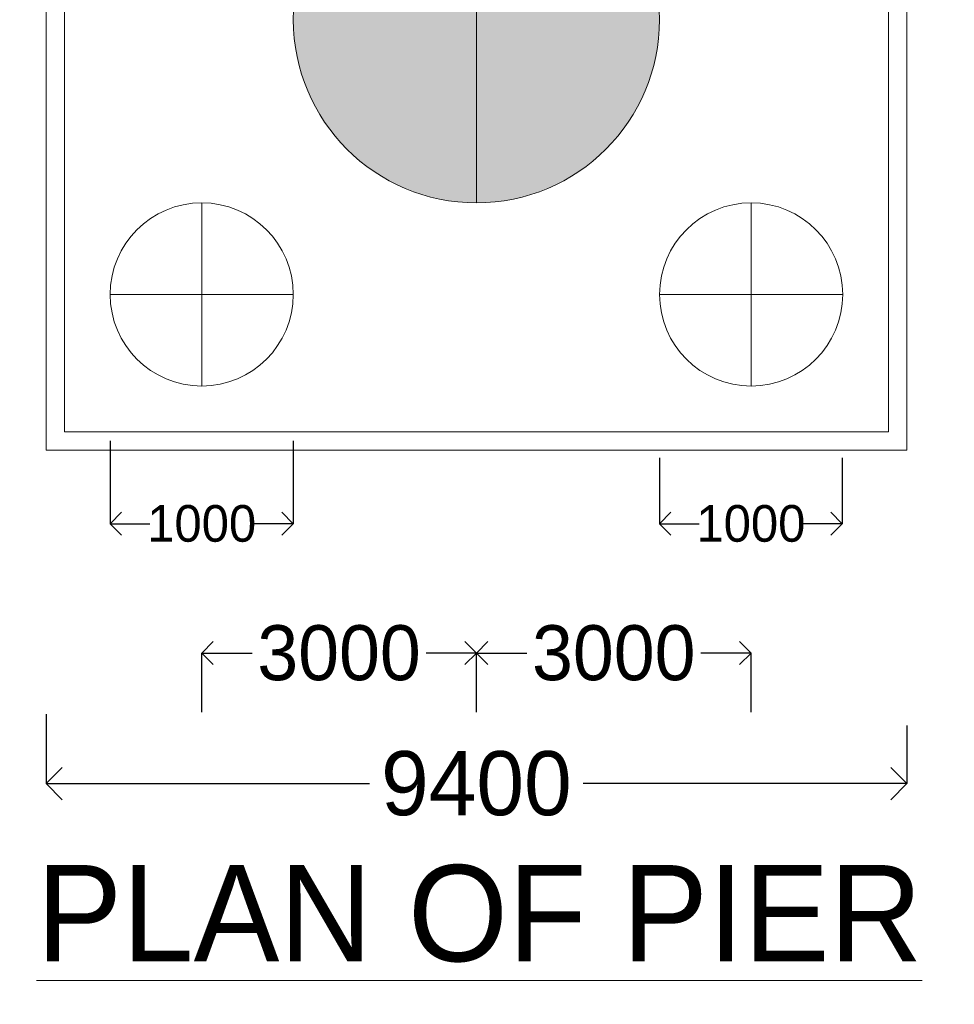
# Model space of a CAD drawing. Header units: millimetres. Extents: x -20950785 to 389010297, y -11535949 to 14056629.
# Tile 59 of 256: x 9439511 to 9449718, y -370513 to -359764. Entities that reach past the tile are written whole.
import ezdxf

# ---------------------------------------------------------------- set-up
doc = ezdxf.new("R2010")
doc.units = ezdxf.units.MM
doc.header["$LTSCALE"] = 60
doc.header["$MEASUREMENT"] = 0
doc.linetypes.add('DASHED2', pattern=[9.525, 6.35, -3.175])
doc.layers.add('TEXT', color=7, linetype='Continuous')
doc.dimstyles.get("Standard").update_dxf_attribs({"dimtxt": 400, "dimasz": 215, "dimexe": 0.18, "dimexo": 0.0625, "dimgap": 0.09, "dimtad": 0, "dimtih": 1, "dimtoh": 1, "dimdec": 0, "dimzin": 4, "dimdsep": 46, "dimtxsty": 'Standard', "dimblk": 'OPEN90', "dimcen": 0, "dimadec": 0, "dimazin": 1, "dimtfac": 1, "dimtdec": 0, "dimtix": 1, "dimtofl": 0, "dimtmove": 0, "dimatfit": 3, "dimldrblk": 'OPEN30', "dimfxl": 1, "dimtolj": 1, "dimtzin": 0, "dimarcsym": 0})

# ---------------------------------------------------------------- blocks, each defined once
blk = doc.blocks.new('_Open90')
at = {"color": 0, "linetype": 'ByBlock', "lineweight": -2}
for p, q in [((-0.5, 0.5), (0, 0)), ((0, 0), (-1, 0)), ((0, 0), (-0.5, -0.5))]:
    blk.add_line(p, q, dxfattribs=at)
blk = doc.blocks.new('*D1602')
at = {"color": 0, "linetype": 'Continuous', "lineweight": -2, "ltscale": 20, "transparency": 16777216}
for p, q in [((9439799, -367344), (9439799, -368104)), ((9449199, -367468), (9449199, -368104)), ((9440149, -368104), (9443333, -368104)), ((9448849, -368104), (9445666, -368104))]:
    blk.add_line(p, q, dxfattribs=at)
at = {"layer": 'Defpoints', "color": 0, "linetype": 'Continuous', "lineweight": 9, "ltscale": 20, "transparency": 16777216}
for p in [(9439799, -367343), (9449199, -367468), (9449199, -368104)]:
    blk.add_point(p, dxfattribs=at)
at = {"color": 0, "linetype": 'Continuous', "lineweight": -2, "ltscale": 20, "transparency": 16777216, "xscale": 350, "yscale": 350, "zscale": 350, "rotation": 180}
blk.add_blockref('_Open90', (9439799, -368104), dxfattribs=at)
at = {"color": 0, "linetype": 'Continuous', "lineweight": -2, "ltscale": 20, "transparency": 16777216, "xscale": 350, "yscale": 350, "zscale": 350}
blk.add_blockref('_Open90', (9449199, -368104), dxfattribs=at)
at = {"color": 0, "linetype": 'Continuous', "lineweight": 9, "ltscale": 20, "transparency": 16777216, "insert": (9444499, -368104), "char_height": 700, "attachment_point": 5}
blk.add_mtext('\\A1;9400', dxfattribs=at)
blk = doc.blocks.new('_Open30')
at = {"color": 0, "linetype": 'ByBlock', "lineweight": -2}
for p, q in [((-1, 0.268), (0, 0)), ((0, 0), (-1, -0.268)), ((0, 0), (-1, 0))]:
    blk.add_line(p, q, dxfattribs=at)
blk = doc.blocks.new('*D1613')
at = {"color": 0, "linetype": 'Continuous', "lineweight": -2, "ltscale": 20, "transparency": 16777216}
for p, q in [((9440499, -364361), (9440499, -365266)), ((9442499, -364361), (9442499, -365266)), ((9440749, -365266), (9440933, -365266)), ((9442249, -365266), (9442066, -365266))]:
    blk.add_line(p, q, dxfattribs=at)
at = {"layer": 'Defpoints', "color": 0, "linetype": 'Continuous', "lineweight": 9, "ltscale": 20, "transparency": 16777216}
for p in [(9440499, -364361), (9442499, -364361), (9442499, -365266)]:
    blk.add_point(p, dxfattribs=at)
at = {"color": 0, "linetype": 'Continuous', "lineweight": -2, "ltscale": 20, "transparency": 16777216, "xscale": 250, "yscale": 250, "zscale": 250, "rotation": 180}
blk.add_blockref('_Open90', (9440499, -365266), dxfattribs=at)
at = {"color": 0, "linetype": 'Continuous', "lineweight": -2, "ltscale": 20, "transparency": 16777216, "xscale": 250, "yscale": 250, "zscale": 250}
blk.add_blockref('_Open90', (9442499, -365266), dxfattribs=at)
at = {"color": 0, "linetype": 'Continuous', "lineweight": 9, "ltscale": 20, "transparency": 16777216, "insert": (9441499, -365266), "char_height": 400, "attachment_point": 5}
blk.add_mtext('\\A1;1000', dxfattribs=at)
blk = doc.blocks.new('*D1614')
at = {"color": 0, "linetype": 'Continuous', "lineweight": -2, "ltscale": 20, "transparency": 16777216}
for p, q in [((9446499, -364547), (9446499, -365266)), ((9448494, -364547), (9448494, -365266)), ((9446749, -365266), (9446930, -365266)), ((9448244, -365266), (9448063, -365266))]:
    blk.add_line(p, q, dxfattribs=at)
at = {"layer": 'Defpoints', "color": 0, "linetype": 'Continuous', "lineweight": 9, "ltscale": 20, "transparency": 16777216}
for p in [(9446499, -364547), (9448494, -364547), (9448494, -365266)]:
    blk.add_point(p, dxfattribs=at)
at = {"color": 0, "linetype": 'Continuous', "lineweight": -2, "ltscale": 20, "transparency": 16777216, "xscale": 250, "yscale": 250, "zscale": 250, "rotation": 180}
blk.add_blockref('_Open90', (9446499, -365266), dxfattribs=at)
at = {"color": 0, "linetype": 'Continuous', "lineweight": -2, "ltscale": 20, "transparency": 16777216, "xscale": 250, "yscale": 250, "zscale": 250}
blk.add_blockref('_Open90', (9448494, -365266), dxfattribs=at)
at = {"color": 0, "linetype": 'Continuous', "lineweight": 9, "ltscale": 20, "transparency": 16777216, "insert": (9447497, -365266), "char_height": 400, "attachment_point": 5}
blk.add_mtext('\\A1;1000', dxfattribs=at)
blk = doc.blocks.new('*D1587')
at = {"color": 0, "linetype": 'Continuous', "lineweight": -2, "ltscale": 20, "transparency": 16777216}
for p, q in [((9441499, -367324), (9441499, -366679)), ((9441749, -366679), (9442049, -366679)), ((9444249, -366679), (9443949, -366679)), ((9444499, -367324), (9444499, -366679))]:
    blk.add_line(p, q, dxfattribs=at)
at = {"layer": 'Defpoints', "color": 0, "linetype": 'Continuous', "lineweight": 9, "ltscale": 20, "transparency": 16777216}
for p in [(9444499, -366679), (9441499, -367324), (9444499, -367324)]:
    blk.add_point(p, dxfattribs=at)
at = {"color": 0, "linetype": 'Continuous', "lineweight": -2, "ltscale": 20, "transparency": 16777216, "xscale": 250, "yscale": 250, "zscale": 250, "rotation": 180}
blk.add_blockref('_Open90', (9441499, -366679), dxfattribs=at)
at = {"color": 0, "linetype": 'Continuous', "lineweight": -2, "ltscale": 20, "transparency": 16777216, "xscale": 250, "yscale": 250, "zscale": 250}
blk.add_blockref('_Open90', (9444499, -366679), dxfattribs=at)
at = {"color": 0, "linetype": 'Continuous', "lineweight": 9, "ltscale": 20, "transparency": 16777216, "insert": (9442999, -366679), "char_height": 600, "attachment_point": 5}
blk.add_mtext('\\A1;3000', dxfattribs=at)
blk = doc.blocks.new('*D1588')
at = {"color": 0, "linetype": 'Continuous', "lineweight": -2, "ltscale": 20, "transparency": 16777216}
for p, q in [((9444499, -367324), (9444499, -366679)), ((9444749, -366679), (9445049, -366679)), ((9447249, -366679), (9446949, -366679)), ((9447499, -367324), (9447499, -366679))]:
    blk.add_line(p, q, dxfattribs=at)
at = {"layer": 'Defpoints', "color": 0, "linetype": 'Continuous', "lineweight": 9, "ltscale": 20, "transparency": 16777216}
for p in [(9447499, -366679), (9444499, -367324), (9447499, -367324)]:
    blk.add_point(p, dxfattribs=at)
at = {"color": 0, "linetype": 'Continuous', "lineweight": -2, "ltscale": 20, "transparency": 16777216, "xscale": 250, "yscale": 250, "zscale": 250, "rotation": 180}
blk.add_blockref('_Open90', (9444499, -366679), dxfattribs=at)
at = {"color": 0, "linetype": 'Continuous', "lineweight": -2, "ltscale": 20, "transparency": 16777216, "xscale": 250, "yscale": 250, "zscale": 250}
blk.add_blockref('_Open90', (9447499, -366679), dxfattribs=at)
at = {"color": 0, "linetype": 'Continuous', "lineweight": 9, "ltscale": 20, "transparency": 16777216, "insert": (9445999, -366679), "char_height": 600, "attachment_point": 5}
blk.add_mtext('\\A1;3000', dxfattribs=at)

msp = doc.modelspace()

# ---------------------------------------------------------------- hatches: boundary and pattern name
at = {"lineweight": 9, "ltscale": 20}
h = msp.add_hatch(dxfattribs=at)
h.set_pattern_fill('AR-CONC', color=256, scale=100)
h.set_pattern_definition([(50, (7449959.4, -368372.3), (717.26018, -62.75213), [75, -825]), (355, (7449959.4, -368372.3), (-138.75133, 752.19213), [60, -660]), (100.451444, (7450019.2, -368377.56), (578.50885, 689.44), [63.7402, -701.1421]), (46.1842, (7449959.4, -368172.3), (1067.24133, -165.51928), [112.5, -1237.5]), (96.635635, (7450048.3, -368186.1), (934.66195, 974.1186), [95.61034, -1051.71376]), (351.184164, (7449959.4, -368172.3), (934.66195, 974.1186), [90, -990]), (21, (7450059.4, -368222.3), (596.90705, -402.61889), [75, -825]), (326, (7450059.4, -368222.3), (243.31533, 725.15005), [60, -660]), (71.451445, (7450109.15, -368255.9), (840.22238, 322.53115), [63.7402, -701.1421]), (37.5, (7449959.4, -368372.33), (12.159855, 332.893854), [0, -652, 0, -670, 0, -662.5]), (7.5, (7449959.4, -368372.33), (263.06954, 394.41171), [0, -382, 0, -637, 0, -252.5]), (327.5, (7449736.4, -368372.33), (533.822436, -22.554872), [0, -250, 0, -780, 0, -1035]), (317.5, (7449636.4, -368372.33), (583.18617, 100.10498), [0, -325, 0, -518, 0, -735])])
h.paths.add_polyline_path([(9305042.98, -384239.68), (9303042.98, -384239.68), (9303042.98, -392489.68), (9305042.98, -392489.68)])
h.paths.add_polyline_path([(9305063.93, -404820.18), (9309693.04, -404820.18), (9309693.04, -404038.95), (9305063.93, -404038.95)], flags=9)
h.paths.add_polyline_path([(9305063.93, -400320.18), (9309693.04, -400320.18), (9309693.04, -399538.95), (9305063.93, -399538.95)], flags=9)
h.paths.add_polyline_path([(9305063.42, -392571.69), (9309693.54, -392571.69), (9309693.54, -391787.44), (9305063.42, -391787.44)], flags=9)
h.paths.add_polyline_path([(9305063.42, -384321.69), (9309693.54, -384321.69), (9309693.54, -383537.44), (9305063.42, -383537.44)], flags=9)
h.paths.add_polyline_path([(9305063.93, -374820.18), (9309693.04, -374820.18), (9309693.04, -374038.95), (9305063.93, -374038.95)], flags=9)
h.paths.add_polyline_path([(9313973.91, -402653.12), (9318584.89, -402653.12), (9318584.89, -400724.92), (9313973.91, -400724.92)], flags=9)
h.paths.add_polyline_path([(9314193.96, -379995.34), (9316441.95, -379995.34), (9316441.95, -378909.55), (9314193.96, -378909.55)], flags=9)
h.paths.add_polyline_path([(9299891.52, -409948.64), (9314430.04, -409948.64), (9314430.04, -407866.97), (9299891.52, -407866.97)], flags=9)
h.paths.add_polyline_path([(9313830.17, -397406.65), (9318463.31, -397406.65), (9318463.31, -394634.71), (9313830.17, -394634.71)], flags=9)
h.paths.add_polyline_path([(9313498.94, -388715.78), (9318154.59, -388715.78), (9318154.59, -387629.99), (9313498.94, -387629.99)], flags=9)
h.paths.add_polyline_path([(9413985.31, -333598.75), (9424793.98, -333598.75), (9424793.98, -331283.91), (9413985.31, -331283.91)], flags=9)
h.paths.add_polyline_path([(9383405.73, -238638.61), (9388658.05, -238638.61), (9388658.05, -237335.66), (9383405.73, -237335.66)], flags=9)
h.paths.add_polyline_path([(9383489.63, -236841.36), (9388741.94, -236841.36), (9388741.94, -235538.4), (9383489.63, -235538.4)], flags=9)
h.paths.add_polyline_path([(9402505.26, -237732.81), (9408047.7, -237732.81), (9408047.7, -236429.85), (9402505.26, -236429.85)], flags=9)
h.paths.add_polyline_path([(9402428.52, -235857.48), (9407970.97, -235857.48), (9407970.97, -234554.53), (9402428.52, -234554.53)], flags=9)
h.paths.add_polyline_path([(9364133.54, -237732.81), (9369675.99, -237732.81), (9369675.99, -236429.85), (9364133.54, -236429.85)], flags=9)
h.paths.add_polyline_path([(9364056.8, -235857.48), (9369599.25, -235857.48), (9369599.25, -234554.53), (9364056.8, -234554.53)], flags=9)
h.paths.add_polyline_path([(9470139.99, -397353.43), (9566841.73, -397353.43), (9566841.73, -388863.45), (9470139.99, -388863.45)], flags=9)
h.paths.add_polyline_path([(9552010.34, -416787.57), (9561144.66, -416787.57), (9561144.66, -412444.38), (9552010.34, -412444.38)], flags=9)
h.paths.add_polyline_path([(9494166.13, -408126.44), (9580947.88, -408126.44), (9580947.88, -400905.14), (9494166.13, -400905.14)], flags=9)
h.paths.add_polyline_path([(9468893.12, -416988.19), (9488963.93, -416988.19), (9488963.93, -412710.73), (9468893.12, -412710.73)], flags=9)
h.paths.add_polyline_path([(9562715.43, -387910.9), (9568184.34, -387910.9), (9568184.34, -384361.68), (9562715.43, -384361.68)], flags=9)
h.paths.add_polyline_path([(9550938.3, -422794.46), (9563611.71, -422794.46), (9563611.71, -418517), (9550938.3, -418517)], flags=9)
h.paths.add_polyline_path([(9530595.59, -387988.59), (9535656.82, -387988.59), (9535656.82, -384439.38), (9530595.59, -384439.38)], flags=9)
h.paths.add_polyline_path([(9506972.43, -388227.15), (9512305.84, -388227.15), (9512305.84, -384677.93), (9506972.43, -384677.93)], flags=9)
h.paths.add_polyline_path([(9517674.4, -416644.23), (9530433.07, -416644.23), (9530433.07, -412366.77), (9517674.4, -412366.77)], flags=9)
h.paths.add_polyline_path([(9482212.53, -388150.03), (9489933.27, -388150.03), (9489933.27, -384600.81), (9482212.53, -384600.81)], flags=9)
h.paths.add_polyline_path([(9472773.31, -404978.19), (9487585.44, -404978.19), (9487585.44, -400700.74), (9472773.31, -400700.74)], flags=9)
h.paths.add_polyline_path([(9517436.28, -422731.55), (9534382.81, -422731.55), (9534382.81, -418454.09), (9517436.28, -418454.09)], flags=9)
h.paths.add_polyline_path([(9501707.34, -365850.63), (9577753.12, -365850.63), (9577753.12, -240258.29), (9501707.34, -240258.29)], flags=9)
h.paths.add_polyline_path([(9449811.58, -327898.14), (9455063.89, -327898.14), (9455063.89, -326595.19), (9449811.58, -326595.19)], flags=9)
h.paths.add_polyline_path([(9349562.22, -313541.63), (9355104.67, -313541.63), (9355104.67, -312238.68), (9349562.22, -312238.68)], flags=9)
h.paths.add_polyline_path([(9347213.24, -337446.77), (9358569.92, -337446.77), (9358569.92, -335131.32), (9347213.24, -335131.32)], flags=9)
h.paths.add_polyline_path([(9345865.05, -346911.82), (9351992.76, -346911.82), (9351992.76, -345391.7), (9345865.05, -345391.7)], flags=9)
h.paths.add_polyline_path([(9420584.11, -336053.73), (9432408.63, -336053.73), (9432408.63, -333738.49), (9420584.11, -333738.49)], flags=9)
h.paths.add_polyline_path([(9389335.6, -300830.25), (9396075.39, -300830.25), (9396075.39, -299310.14), (9389335.6, -299310.14)], flags=9)
h.paths.add_polyline_path([(9389335.6, -302668.66), (9395463.3, -302668.66), (9395463.3, -301148.54), (9389335.6, -301148.54)], flags=9)
h.paths.add_polyline_path([(9389335.6, -303753.85), (9395463.3, -303753.85), (9395463.3, -302233.73), (9389335.6, -302233.73)], flags=9)
h.paths.add_polyline_path([(9389258.52, -304780.96), (9395386.22, -304780.96), (9395386.22, -303260.85), (9389258.52, -303260.85)], flags=9)
h.paths.add_polyline_path([(9389258.52, -310501.4), (9395386.22, -310501.4), (9395386.22, -308981.29), (9389258.52, -308981.29)], flags=9)
h.paths.add_polyline_path([(9389278.29, -313512.52), (9395405.99, -313512.52), (9395405.99, -311992.4), (9389278.29, -311992.4)], flags=9)
h.paths.add_polyline_path([(9414444.94, -312646.4), (9419697.26, -312646.4), (9419697.26, -311343.44), (9414444.94, -311343.44)], flags=9)
h.paths.add_polyline_path([(9414444.94, -311827.14), (9419697.26, -311827.14), (9419697.26, -310524.18), (9414444.94, -310524.18)], flags=9)
h.paths.add_polyline_path([(9458693.9, -311780.63), (9463946.22, -311780.63), (9463946.22, -310477.67), (9458693.9, -310477.67)], flags=9)
h.paths.add_polyline_path([(9449811.58, -324793.12), (9455063.89, -324793.12), (9455063.89, -323490.17), (9449811.58, -323490.17)], flags=9)
h.paths.add_polyline_path([(9458677.16, -304443.26), (9468516.31, -304443.26), (9468516.31, -303140.3), (9458677.16, -303140.3)], flags=9)
h.paths.add_polyline_path([(9389294.87, -299744.5), (9399134.03, -299744.5), (9399134.03, -298441.55), (9389294.87, -298441.55)], flags=9)
h.paths.add_polyline_path([(9384195.69, -306101.36), (9385794.75, -306101.36), (9385794.75, -305232.72), (9384195.69, -305232.72)], flags=9)
h.paths.add_polyline_path([(9361995.69, -306102.7), (9363594.75, -306102.7), (9363594.75, -305234.06), (9361995.69, -305234.06)], flags=9)
h.paths.add_polyline_path([(9379311.6, -306096.36), (9380910.66, -306096.36), (9380910.66, -305227.72), (9379311.6, -305227.72)], flags=9)
h.paths.add_polyline_path([(9373111.6, -306079.85), (9374710.66, -306079.85), (9374710.66, -305211.22), (9373111.6, -305211.22)], flags=9)
h.paths.add_polyline_path([(9367110.63, -306096.36), (9368709.69, -306096.36), (9368709.69, -305227.72), (9367110.63, -305227.72)], flags=9)
h.paths.add_polyline_path([(9368069.84, -299361.93), (9381531.49, -299361.93), (9381531.49, -298158.97), (9368069.84, -298158.97)], flags=9)
h.paths.add_polyline_path([(9327769.74, -299369.32), (9339071.11, -299369.32), (9339071.11, -298283.53), (9327769.74, -298283.53)], flags=9)
h.paths.add_polyline_path([(9349535.67, -304868.24), (9354787.99, -304868.24), (9354787.99, -303565.28), (9349535.67, -303565.28)], flags=9)
h.paths.add_polyline_path([(9349535.67, -304069.85), (9354787.99, -304069.85), (9354787.99, -302766.9), (9349535.67, -302766.9)], flags=9)
h.paths.add_polyline_path([(9349535.67, -303068.24), (9354787.99, -303068.24), (9354787.99, -301765.28), (9349535.67, -301765.28)], flags=9)
h.paths.add_polyline_path([(9349535.67, -301019.01), (9355312.63, -301019.01), (9355312.63, -299716.06), (9349535.67, -299716.06)], flags=9)
h.paths.add_polyline_path([(9349562.22, -310541.63), (9355104.67, -310541.63), (9355104.67, -309238.68), (9349562.22, -309238.68)], flags=9)
h.paths.add_polyline_path([(9314363.84, -333493.79), (9315925.46, -333493.79), (9315925.46, -332408), (9314363.84, -332408)], flags=9)
h.paths.add_polyline_path([(9312578.34, -333468.87), (9314139.96, -333468.87), (9314139.96, -332383.07), (9312578.34, -332383.07)], flags=9)
h.paths.add_polyline_path([(9308483.9, -361666.38), (9310357.84, -361666.38), (9310357.84, -360363.43), (9308483.9, -360363.43)], flags=9)
h.paths.add_polyline_path([(9302921.17, -361616.25), (9304795.11, -361616.25), (9304795.11, -360313.29), (9302921.17, -360313.29)], flags=9)
h.paths.add_polyline_path([(9297253.55, -361678.38), (9299127.49, -361678.38), (9299127.49, -360375.43), (9297253.55, -360375.43)], flags=9)
h.paths.add_polyline_path([(9414375, -304228.7), (9422572.51, -304228.7), (9422572.51, -301913.66), (9414375, -301913.66)], flags=9)
h.paths.add_polyline_path([(9420153.66, -329503.83), (9430871.25, -329503.83), (9430871.25, -328566.36), (9420153.66, -328566.36)], flags=9)
h.paths.add_polyline_path([(9422296.31, -328713.78), (9427864.34, -328713.78), (9427864.34, -327776.91), (9422296.31, -327776.91)], flags=9)
h.paths.add_polyline_path([(9386464.47, -320159.35), (9397273.14, -320159.35), (9397273.14, -317844.51), (9386464.47, -317844.51)], flags=9)
h.paths.add_polyline_path([(9423429.15, -345029.23), (9429952.39, -345029.23), (9429952.39, -344091.76), (9423429.15, -344091.76)], flags=9)
h.paths.add_polyline_path([(9384096.03, -346811.82), (9390223.73, -346811.82), (9390223.73, -345291.7), (9384096.03, -345291.7)], flags=9)
h.paths.add_polyline_path([(9414451.47, -350037.06), (9420593.74, -350037.06), (9420593.74, -348943.34), (9414451.47, -348943.34)], flags=9)
h.paths.add_polyline_path([(9450756.87, -349829.35), (9456009.19, -349829.35), (9456009.19, -348526.39), (9450756.87, -348526.39)], flags=9)
h.paths.add_polyline_path([(9439290.04, -370630.47), (9449941.3, -370630.47), (9449941.3, -368350.29), (9439290.04, -368350.29)], flags=9)
h.paths.add_polyline_path([(9403273.66, -370710.22), (9413924.92, -370710.22), (9413924.92, -368430.05), (9403273.66, -368430.05)], flags=9)
h.paths.add_polyline_path([(9300516.87, -366701.34), (9314336.53, -366701.34), (9314336.53, -364638.33), (9300516.87, -364638.33)], flags=9)
h.paths.add_polyline_path([(9366166.87, -377213.33), (9381441.23, -377213.33), (9381441.23, -374933.16), (9366166.87, -374933.16)], flags=9)
h.paths.add_polyline_path([(9458693.9, -305386.84), (9464470.86, -305386.84), (9464470.86, -304083.88), (9458693.9, -304083.88)], flags=9)
h.paths.add_polyline_path([(9458693.9, -312730.69), (9463946.22, -312730.69), (9463946.22, -311427.73), (9458693.9, -311427.73)], flags=9)
h.paths.add_polyline_path([(9458693.9, -309729.68), (9463946.22, -309729.68), (9463946.22, -308426.73), (9458693.9, -308426.73)], flags=9)
h.paths.add_polyline_path([(9458693.9, -308328.07), (9463946.22, -308328.07), (9463946.22, -307025.12), (9458693.9, -307025.12)], flags=9)
h.paths.add_polyline_path([(9458693.9, -307328.07), (9463946.22, -307328.07), (9463946.22, -306025.12), (9458693.9, -306025.12)], flags=9)
h.paths.add_polyline_path([(9413637.58, -327941.52), (9418902.39, -327941.52), (9418902.39, -327004.05), (9413637.58, -327004.05)], flags=9)
h.paths.add_polyline_path([(9413747.21, -325010.47), (9418999.53, -325010.47), (9418999.53, -323707.51), (9413747.21, -323707.51)], flags=9)
h.paths.add_polyline_path([(9414444.94, -309343.42), (9419697.26, -309343.42), (9419697.26, -308040.46), (9414444.94, -308040.46)], flags=9)
h.paths.add_polyline_path([(9414444.94, -307355.23), (9419697.26, -307355.23), (9419697.26, -306052.28), (9414444.94, -306052.28)], flags=9)
h.paths.add_polyline_path([(9414444.94, -306355.23), (9419697.26, -306355.23), (9419697.26, -305052.28), (9414444.94, -305052.28)], flags=9)
h.paths.add_polyline_path([(9435421.89, -303639.18), (9442445.6, -303639.18), (9442445.6, -302336.22), (9435421.89, -302336.22)], flags=9)
h.paths.add_polyline_path([(9444509.1, -303573.48), (9452460.41, -303573.48), (9452460.41, -302270.52), (9444509.1, -302270.52)], flags=9)
h.paths.add_polyline_path([(9440938.37, -305167.62), (9443489.38, -305234.39), (9443517.79, -304148.96), (9440966.78, -304082.2)], flags=9)
h.paths.add_polyline_path([(9445404.56, -305111.44), (9455039.44, -305363.61), (9455067.85, -304278.19), (9445432.97, -304026.01)], flags=9)
h.paths.add_polyline_path([(9336379.21, -300679.59), (9336380.03, -300679.59), (9336380.03, -300679.16), (9336379.21, -300679.16)], flags=9)
h.paths.add_polyline_path([(9431205.45, -223146.7), (9442406.76, -223146.7), (9442406.76, -220540.71), (9431205.45, -220540.71)], flags=9)
h.paths.add_polyline_path([(9320824.74, -223405.63), (9337481.44, -223405.63), (9337481.44, -220799.63), (9320824.74, -220799.63)], flags=9)
h.paths.add_polyline_path([(9384386.02, -234040.14), (9392408.29, -234040.14), (9392408.29, -232520.03), (9384386.02, -232520.03)], flags=9)
h.paths.add_polyline_path([(9379703.62, -232981.1), (9388683.04, -232981.1), (9388683.04, -231460.98), (9379703.62, -231460.98)], flags=9)
h.paths.add_polyline_path([(9376996.53, -230478.8), (9400269.53, -230478.8), (9400269.53, -228307.21), (9376996.53, -228307.21)], flags=9)
h.paths.add_polyline_path([(9470544.37, -270483.67), (9490859.26, -270483.67), (9490859.26, -267280.9), (9470544.37, -267280.9)], flags=9)
h.paths.add_polyline_path([(9474828.62, -288268.09), (9487143.87, -288268.09), (9487143.87, -282565.31), (9474828.62, -282565.31)], flags=9)
h.paths.add_polyline_path([(9474732.2, -277679.86), (9487476.8, -277679.86), (9487476.8, -274477.09), (9474732.2, -274477.09)], flags=9)
h.paths.add_polyline_path([(9410656.28, -267478.28), (9413865.91, -267478.28), (9413865.91, -264220.89), (9410656.28, -264220.89)], flags=9)
h.paths.add_polyline_path([(9417374.5, -262541.27), (9423502.2, -262541.27), (9423502.2, -261021.16), (9417374.5, -261021.16)], flags=9)
h.paths.add_polyline_path([(9357966.28, -267478.28), (9361175.91, -267478.28), (9361175.91, -264220.89), (9357966.28, -264220.89)], flags=9)
h.paths.add_polyline_path([(9364308.68, -262578.54), (9370436.39, -262578.54), (9370436.39, -261058.42), (9364308.68, -261058.42)], flags=9)
h.paths.add_polyline_path([(9395823.55, -263660.39), (9401951.25, -263660.39), (9401951.25, -262140.28), (9395823.55, -262140.28)], flags=9)
h.paths.add_polyline_path([(9392117.31, -268734.73), (9395010.72, -268734.73), (9395010.72, -265627.34), (9392117.31, -265627.34)], flags=9)
h.paths.add_polyline_path([(9380823.55, -263660.39), (9386951.25, -263660.39), (9386951.25, -262140.28), (9380823.55, -262140.28)], flags=9)
h.paths.add_polyline_path([(9377117.31, -268734.73), (9380010.72, -268734.73), (9380010.72, -265627.34), (9377117.31, -265627.34)], flags=9)
h.paths.add_polyline_path([(9410098.66, -279536.02), (9410098.66, -272695.17), (9406895.89, -272695.17), (9406895.89, -279536.02)], flags=9)
h.paths.add_polyline_path([(9410098.66, -289005.56), (9410098.66, -283272.14), (9406895.89, -283272.14), (9406895.89, -289005.56)], flags=9)
h.paths.add_polyline_path([(9395098.66, -279536.02), (9395098.66, -272695.17), (9391895.89, -272695.17), (9391895.89, -279536.02)], flags=9)
h.paths.add_polyline_path([(9395098.66, -288979.6), (9395098.66, -283246.18), (9391895.89, -283246.18), (9391895.89, -288979.6)], flags=9)
h.paths.add_polyline_path([(9380098.66, -279536.02), (9380098.66, -272695.17), (9376895.89, -272695.17), (9376895.89, -279536.02)], flags=9)
h.paths.add_polyline_path([(9380098.66, -288991.5), (9380098.66, -283258.08), (9376895.89, -283258.08), (9376895.89, -288991.5)], flags=9)
h.paths.add_polyline_path([(9365098.66, -279536.02), (9365098.66, -272695.17), (9361895.89, -272695.17), (9361895.89, -279536.02)], flags=9)
h.paths.add_polyline_path([(9365098.66, -288955.81), (9365098.66, -283222.39), (9361895.89, -283222.39), (9361895.89, -288955.81)], flags=9)
h.paths.add_polyline_path([(9462598.66, -279536.02), (9462598.66, -272695.17), (9459395.89, -272695.17), (9459395.89, -279536.02)], flags=9)
h.paths.add_polyline_path([(9462598.66, -289622), (9462598.66, -282781.15), (9459395.89, -282781.15), (9459395.89, -289622)], flags=9)
h.paths.add_polyline_path([(9452598.66, -279502.49), (9452598.66, -272661.65), (9449395.89, -272661.65), (9449395.89, -279502.49)], flags=9)
h.paths.add_polyline_path([(9452598.66, -289622), (9452598.66, -282781.15), (9449395.89, -282781.15), (9449395.89, -289622)], flags=9)
h.paths.add_polyline_path([(9290544.37, -270483.67), (9310859.26, -270483.67), (9310859.26, -267280.9), (9290544.37, -267280.9)], flags=9)
h.paths.add_polyline_path([(9294828.62, -288268.09), (9307143.87, -288268.09), (9307143.87, -282565.31), (9294828.62, -282565.31)], flags=9)
h.paths.add_polyline_path([(9294732.2, -277679.86), (9307476.8, -277679.86), (9307476.8, -274477.09), (9294732.2, -274477.09)], flags=9)
h.paths.add_polyline_path([(9442598.66, -279536.02), (9442598.66, -272695.17), (9439395.89, -272695.17), (9439395.89, -279536.02)], flags=9)
h.paths.add_polyline_path([(9442598.66, -289622), (9442598.66, -282781.15), (9439395.89, -282781.15), (9439395.89, -289622)], flags=9)
h.paths.add_polyline_path([(9432598.66, -279536.02), (9432598.66, -272695.17), (9429395.89, -272695.17), (9429395.89, -279536.02)], flags=9)
h.paths.add_polyline_path([(9432598.66, -289622), (9432598.66, -282781.15), (9429395.89, -282781.15), (9429395.89, -289622)], flags=9)
h.paths.add_polyline_path([(9422598.66, -279536.02), (9422598.66, -272695.17), (9419395.89, -272695.17), (9419395.89, -279536.02)], flags=9)
h.paths.add_polyline_path([(9422598.66, -289622), (9422598.66, -282781.15), (9419395.89, -282781.15), (9419395.89, -289622)], flags=9)
h.paths.add_polyline_path([(9412598.66, -279536.02), (9412598.66, -272695.17), (9409395.89, -272695.17), (9409395.89, -279536.02)], flags=9)
h.paths.add_polyline_path([(9412598.66, -288982.31), (9412598.66, -283248.89), (9409395.89, -283248.89), (9409395.89, -288982.31)], flags=9)
h.paths.add_polyline_path([(9402598.66, -279536.02), (9402598.66, -272695.17), (9399395.89, -272695.17), (9399395.89, -279536.02)], flags=9)
h.paths.add_polyline_path([(9402598.66, -289005.56), (9402598.66, -283272.14), (9399395.89, -283272.14), (9399395.89, -289005.56)], flags=9)
h.paths.add_polyline_path([(9392598.66, -279536.02), (9392598.66, -272695.17), (9389395.89, -272695.17), (9389395.89, -279536.02)], flags=9)
h.paths.add_polyline_path([(9392598.66, -288979.6), (9392598.66, -283246.18), (9389395.89, -283246.18), (9389395.89, -288979.6)], flags=9)
h.paths.add_polyline_path([(9382598.66, -279536.02), (9382598.66, -272695.17), (9379395.89, -272695.17), (9379395.89, -279536.02)], flags=9)
h.paths.add_polyline_path([(9382598.66, -288986.09), (9382598.66, -283252.67), (9379395.89, -283252.67), (9379395.89, -288986.09)], flags=9)
h.paths.add_polyline_path([(9372598.66, -279536.02), (9372598.66, -272695.17), (9369395.89, -272695.17), (9369395.89, -279536.02)], flags=9)
h.paths.add_polyline_path([(9372598.66, -288991.5), (9372598.66, -283258.08), (9369395.89, -283258.08), (9369395.89, -288991.5)], flags=9)
h.paths.add_polyline_path([(9362598.66, -279536.02), (9362598.66, -272695.17), (9359395.89, -272695.17), (9359395.89, -279536.02)], flags=9)
h.paths.add_polyline_path([(9362598.66, -288955.81), (9362598.66, -283222.39), (9359395.89, -283222.39), (9359395.89, -288955.81)], flags=9)
h.paths.add_polyline_path([(9352598.66, -279536.02), (9352598.66, -272695.17), (9349395.89, -272695.17), (9349395.89, -279536.02)], flags=9)
h.paths.add_polyline_path([(9352598.66, -288983.39), (9352598.66, -283249.97), (9349395.89, -283249.97), (9349395.89, -288983.39)], flags=9)
h.paths.add_polyline_path([(9342598.66, -279536.02), (9342598.66, -272695.17), (9339395.89, -272695.17), (9339395.89, -279536.02)], flags=9)
h.paths.add_polyline_path([(9342598.66, -288962.3), (9342598.66, -283228.88), (9339395.89, -283228.88), (9339395.89, -288962.3)], flags=9)
h.paths.add_polyline_path([(9332598.66, -279536.02), (9332598.66, -272695.17), (9329395.89, -272695.17), (9329395.89, -279536.02)], flags=9)
h.paths.add_polyline_path([(9332598.66, -289068.28), (9332598.66, -283334.86), (9329395.89, -283334.86), (9329395.89, -289068.28)], flags=9)
h.paths.add_polyline_path([(9322598.66, -279536.02), (9322598.66, -272695.17), (9319395.89, -272695.17), (9319395.89, -279536.02)], flags=9)
h.paths.add_polyline_path([(9322598.66, -288978.52), (9322598.66, -283245.1), (9319395.89, -283245.1), (9319395.89, -288978.52)], flags=9)
at = {"linetype": 'Continuous', "lineweight": 9, "ltscale": 20}
h = msp.add_hatch(dxfattribs=at)
h.set_pattern_fill('AR-CONC', scale=150, style=0)
h.set_pattern_definition([(50, (8924010.7, -394638), (1075.8903, -94.1282), [112.5, -1237.5]), (355, (8924010.7, -394638), (-208.127, 1128.2882), [90, -990]), (100.4514, (8924100.4, -394645.9), (867.764, 1034.1593), [95.6103, -1051.7132]), (46.1842, (8924010.7, -394338), (1600.8616, -248.2785), [168.75, -1856.25]), (96.6356, (8924144.1, -394358.7), (1401.994, 1461.177), [143.4154, -1577.5695]), (351.1842, (8924010.7, -394338), (1401.993, 1461.178), [135, -1485]), (21, (8924160.7, -394413), (895.3606, -603.9283), [112.5, -1237.5]), (326, (8924160.7, -394413), (364.973, 1087.725), [90, -990]), (71.4514, (8924235.3, -394463.4), (1260.334, 483.7957), [95.6103, -1051.7132]), (37.5, (8924010.73, -394638.02), (18.23978, 499.34078), [0, -978, 0, -1005, 0, -993.75]), (7.5, (8924010.73, -394638), (394.6043, 591.61757), [0, -573, 0, -955.5, 0, -378.75]), (327.5, (8923676.23, -394638.02), (800.73365, -33.8323), [0, -375, 0, -1170, 0, -1552.5]), (317.5, (8923526.2, -394638), (874.7793, 150.1575), [0, -487.5, 0, -777, 0, -1102.5])])
h.paths.add_polyline_path([(9408835.59, -357763.6), (9408835.59, -359763.6), (9410835.59, -359763.6, 0.41421356)])
h.paths.add_polyline_path([(9408835.59, -357763.6, 0.41421356), (9406835.59, -359763.6), (9408835.59, -359763.6)])
h.paths.add_polyline_path([(9408835.59, -359763.6), (9406835.59, -359763.6, 0.41421356), (9408835.59, -361763.6)])
h.paths.add_polyline_path([(9410835.59, -359763.6), (9408835.59, -359763.6), (9408835.59, -361763.6, 0.41421356)])
h.paths.add_polyline_path([(9446499.28, -359763.6), (9444499.28, -359763.6), (9444499.28, -361763.6, 0.41421356)])
h.paths.add_polyline_path([(9444499.28, -357763.6), (9444499.28, -359763.6), (9446499.28, -359763.6, 0.41421356)])
h.paths.add_polyline_path([(9444499.28, -357763.6, 0.41421356), (9442499.28, -359763.6), (9444499.28, -359763.6)])
h.paths.add_polyline_path([(9444499.28, -359763.6), (9442499.28, -359763.6, 0.41421356), (9444499.28, -361763.6)])

# ---------------------------------------------------------------- linework, layer by layer
at = {"color": 7, "linetype": 'DASHED2', "lineweight": 9, "ltscale": 1000}
for p, q in [((9439799.28, -355063.6), (9439799.28, -364463.6)), ((9449199.28, -355063.6), (9449199.28, -364463.6)), ((9439799.28, -364463.6), (9449199.28, -364463.6))]:
    msp.add_line(p, q, dxfattribs=at)
at = {"color": 7, "linetype": 'Continuous', "lineweight": 9, "ltscale": 20}
for p, q in [((9439999.28, -355263.6), (9439999.28, -364263.6)), ((9448999.28, -355263.6), (9448999.28, -364263.6)), ((9441499.28, -361763.6), (9441499.28, -363763.6)), ((9447499.28, -361763.6), (9447499.28, -363763.6)), ((9440499.28, -362763.6), (9442499.28, -362763.6)), ((9446499.28, -362763.6), (9448493.88, -362763.6)), ((9439999.28, -364263.6), (9448999.28, -364263.6))]:
    msp.add_line(p, q, dxfattribs=at)
msp.add_circle((9444499.28, -359763.6), 2000, dxfattribs=at)
at = {"color": 7, "linetype": 'Continuous', "lineweight": 9}
for centre in [(9441499.28, -362763.6), (9447499.28, -362763.6)]:
    msp.add_circle(centre, 1000, dxfattribs=at)
at = {"layer": 'TEXT', "color": 7, "linetype": 'Continuous', "lineweight": 9, "ltscale": 1000}
for p, q in [((9444499.28, -357763.6), (9444499.28, -361763.6)), ((9448999.28, -357763.6), (9448999.28, -361763.6))]:
    msp.add_line(p, q, dxfattribs=at)

# ---------------------------------------------------------------- texts
at = {"color": 7, "linetype": 'Continuous', "lineweight": 9, "insert": (9439693.58, -368992.88), "char_height": 1050, "width": 18152.7749, "attachment_point": 1}
msp.add_mtext('{\\LPLAN OF PIER}', dxfattribs=at)

# ---------------------------------------------------------------- dimensions: what is measured, and where the dimension line sits
at = {"color": 7, "linetype": 'Continuous', "lineweight": 9, "ltscale": 20}
for base, p1, p2, picture, middle in [((9442499.28, -365265.76), (9440499.28, -364360.5), (9442499.28, -364360.5), '*D1613', (9441499.28, -365265.76)), ((9448493.88, -365265.76), (9446499.28, -364546.54), (9448493.88, -364546.54), '*D1614', (9447496.58, -365265.76))]:
    dim = msp.add_linear_dim(base=base, p1=p1, p2=p2, text='1000', dimstyle='Standard', override={"dimasz": 250}, dxfattribs=at)
    dim.commit()
    dim.dimension.update_dxf_attribs({"geometry": picture, "text_midpoint": middle})
for base, p1, p2, override, picture, middle in [((9444499.28, -366678.98), (9441499.28, -367323.84), (9444499.28, -367323.84), {"dimtxt": 600, "dimasz": 250}, '*D1587', (9442999.28, -366678.98)), ((9447499.28, -366678.98), (9444499.28, -367323.84), (9447499.28, -367323.84), {"dimtxt": 600, "dimasz": 250}, '*D1588', (9445999.28, -366678.98)), ((9449199.28, -368104.11), (9439799.28, -367343.48), (9449199.28, -367468.1), {"dimtxt": 700, "dimasz": 350}, '*D1602', (9444499.28, -368104.11))]:
    dim = msp.add_linear_dim(base=base, p1=p1, p2=p2, dimstyle='Standard', override=override, dxfattribs=at)
    dim.commit()
    dim.dimension.update_dxf_attribs({"geometry": picture, "text_midpoint": middle})

doc.saveas('drawing.dxf')
